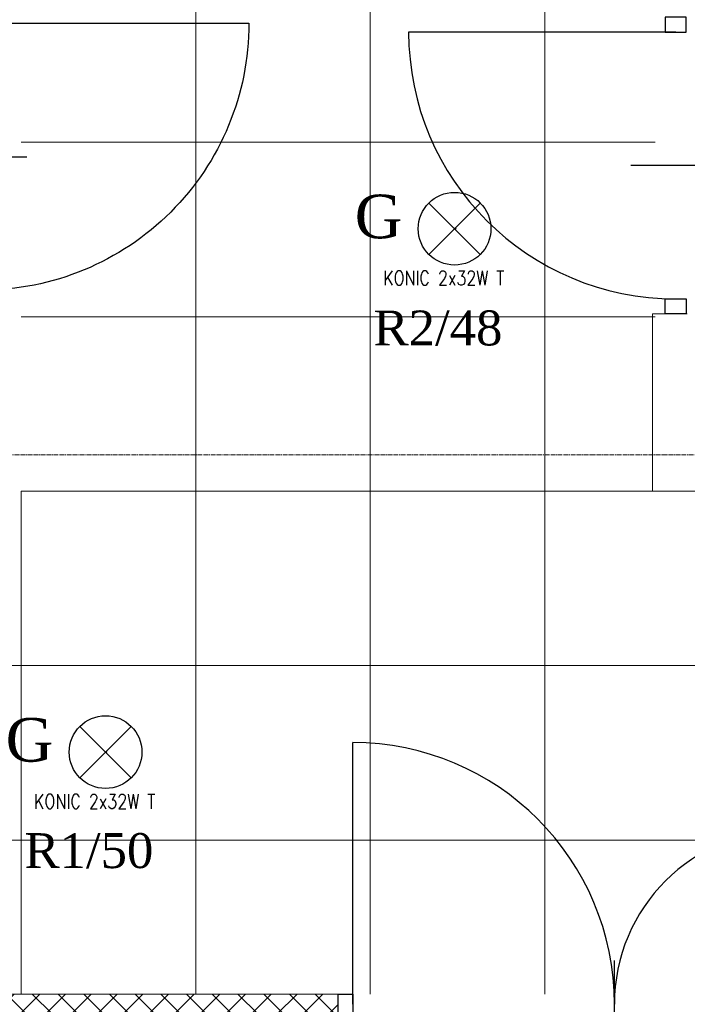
# Model space of a CAD drawing. Header units: centimetres. Extents: x 88729 to 133553, y -16225 to 14174.
# Tile 131 of 231: x 91801 to 92031, y -7050 to -6711. Entities that reach past the tile are written whole.
import ezdxf
from ezdxf.enums import TextEntityAlignment as Align

# ---------------------------------------------------------------- set-up
doc = ezdxf.new("R2010")
doc.units = ezdxf.units.CM
doc.linetypes.add('CENTER2', pattern=[1.125, 0.75, -0.125, 0.125, -0.125])
for name, color, linetype in [('A-OS', 252, 'CENTER2'), ('A-SCIANY', 252, 'Continuous'), ('A-SUFITY', 252, 'Continuous'), ('E_Istn', 170, 'Continuous'), ('E_opisy siły', 5, 'Continuous'), ('E_PODKLAD', 7, 'Continuous'), ('E_siła', 5, 'Continuous'), ('klinkier', 252, 'Continuous'), ('koncepcja', 252, 'Continuous'), ('R-MET-IWE', 252, 'Continuous'), ('RLX_L_9242650+6100', 3, 'Continuous'), ('S-DRZ-', 252, 'Continuous'), ('S-DRZ-O', 252, 'Continuous'), ('S-DRZ-SKRZYD', 252, 'Continuous'), ('S-DRZ-WEGAR', 252, 'Continuous')]:
    doc.layers.add(name, color=color, linetype=linetype)
doc.layers.add('A-SLUSARKA', color=252, linetype='Continuous', lineweight=13)
doc.layers.add('rz_zelbet', color=252, linetype='Continuous', lineweight=20)
doc.styles.add('MM_050', font='romans.shx', dxfattribs={"width": 0.8, "height": 16})
doc.styles.add('old', font='BOOKOS.TTF')
doc.styles.get("Standard").update_dxf_attribs({"font": 'txt.shx'})

# ---------------------------------------------------------------- blocks, each defined once
blk = doc.blocks.new('E_opis siły')
at = {"layer": 'E_siła', "linetype": 'Continuous', "ltscale": 0.5, "style": 'old', "flags": 4}
blk.add_attdef('OBWÓD', (0, 0), '', height=12, dxfattribs=at)
blk = doc.blocks.new('D90-L-DL')
at = {"layer": 'S-DRZ-'}
blk.add_arc((-45, 0), 90, 270, 0, dxfattribs=at)
at = {"layer": 'S-DRZ-O'}
blk.add_line((0, 15.12), (0, -15.12), dxfattribs=at)
at = {"layer": 'S-DRZ-SKRZYD'}
blk.add_line((-45, 0), (-45, -90), dxfattribs=at)
at = {"layer": 'S-DRZ-WEGAR'}
for points in [[(-50, -3.5), (-45, -3.5), (-45, 3.5), (-50, 3.5)], [(45, 3.5), (50, 3.5), (50, -3.5), (45, -3.5)]]:
    blk.add_lwpolyline(points, close=True, dxfattribs=at)
blk = doc.blocks.new('A$C07123322')
at = {"layer": 'A-SLUSARKA', "xscale": 1.020000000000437, "yscale": 1.020000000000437, "zscale": 1.020000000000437, "rotation": 270}
blk.add_blockref('D90-L-DL', (40.58, -45.9), dxfattribs=at)
blk = doc.blocks.new('A$C788011A3')
at = {"layer": 'S-DRZ-'}
for centre, radius, start, end in [((5, 15.12), 90, 360, 90), ((155, 15.12), 60.07, 90, 180)]:
    blk.add_arc(centre, radius, start, end, dxfattribs=at)
at = {"layer": 'S-DRZ-O'}
blk.add_line((94.93, 0), (94.93, 30.24), dxfattribs=at)
at = {"layer": 'S-DRZ-SKRZYD'}
for p, q in [((5, 15.12), (5, 105.12)), ((155, 15.12), (155, 75.19))]:
    blk.add_line(p, q, dxfattribs=at)
at = {"layer": 'S-DRZ-WEGAR'}
for points in [[(0, 18.62), (5, 18.62), (5, 11.62), (0, 11.62)], [(155, 18.62), (160, 18.62), (160, 11.62), (155, 11.62)]]:
    blk.add_lwpolyline(points, close=True, dxfattribs=at)
blk = doc.blocks.new('A$Ce817dbbb')
at = {"layer": 'klinkier', "lineweight": 9, "ltscale": 0.1}
h = blk.add_hatch(dxfattribs=at)
h.set_pattern_fill('ANSI37', color=252, scale=50, style=0)
h.set_pattern_definition([(45, (-34168.379, 15027.049), (-4.4194174, 4.4194174), []), (135, (-34168.379, 15027.049), (-4.4194174, -4.4194174), [])])
h.paths.add_polyline_path([(-153.4, -17512.02), (-153.4, -17519.02), (386.6, -17519.02), (386.6, -17512.02)])
h.paths.add_polyline_path([(386.6, -17512.02), (386.6, -17519.02), (509.1, -17519.02), (509.1, -17512.02)])
at = {"layer": 'A-OS', "color": 252, "lineweight": 9, "ltscale": 2}
blk.add_line((-2608.23, -17326.52), (3323.95, -17326.52), dxfattribs=at)
at = {"layer": 'A-SCIANY', "color": 252, "lineweight": 9, "ltscale": 3}
for p, q in [((617.1, -17278.02), (629.1, -17278.02)), ((617.1, -17278.02), (617.1, -17339.02)), ((-165.9, -17512.02), (509.1, -17512.02))]:
    blk.add_line(p, q, dxfattribs=at)
blk.add_lwpolyline([(1029.1, -17339.02), (617.1, -17339.02), (617.1, -17339.02)], dxfattribs=at)
at = {"layer": 'A-SUFITY', "lineweight": 0, "ltscale": 0.1}
for p, q in [((460.1, -17006.02), (460.1, -17512.02)), ((520.1, -17006.02), (520.1, -17512.02)), ((580.1, -17006.02), (580.1, -17512.02)), ((618.1, -17219.02), (400.1, -17219.02)), ((618.1, -17279.02), (400.1, -17279.02)), ((620.1, -17339.02), (400.1, -17339.02)), ((400.1, -17339.02), (400.1, -17512.02)), ((1000.1, -17399.02), (-346.9, -17399.02)), ((1000.1, -17459.02), (-346.9, -17459.02))]:
    blk.add_line(p, q, dxfattribs=at)
at = {"layer": 'koncepcja', "color": 252, "lineweight": 9, "xscale": -1}
blk.add_blockref('A$C07123322', (427.18, -17178.12), dxfattribs=at)
at = {"layer": 'koncepcja', "color": 252, "lineweight": 9}
blk.add_blockref('A$C07123322', (584.53, -17181.12), dxfattribs=at)
at = {"layer": 'rz_zelbet', "color": 252, "lineweight": 9, "ltscale": 0.1}
blk.add_blockref('A$C788011A3', (509.1, -17530.64), dxfattribs=at)
at = {"layer": 'R-MET-IWE', "color": 252, "lineweight": 9, "width": 0.75}
for tag, rotation, p in [('0-', 90, (-1139.05, -4143.61)), ('0-', 90, (-1113.05, -4143.61)), ('0-', 90, (-1087.05, -4143.61)), ('2-', 90, (-796.05, -4143.61)), ('2-', 90, (-505.05, -4143.61)), ('0-', 90, (-480.05, -4143.61)), ('0-', 90, (-456.05, -4143.61)), ('2-', 90, (-166.05, -4143.61)), ('2-', 90, (-625.66, -4833.61)), ('2-', 90, (-599.66, -4833.61)), ('2-', 90, (-573.66, -4833.61)), ('0-', 180, (-2169.64, -4848.47)), ('0-', 180, (-2169.64, -4873.47)), ('0-', 180, (-2169.64, -4899.47)), ('-2', 90, (-1661.47, -4961.65)), ('-2', 90, (-1636.47, -4961.65)), ('0-', 270, (-1489.78, -4968.06)), ('0-', 270, (-1464.78, -4968.06)), ('0-', 270, (-1439.78, -4968.06)), ('0-', 270, (-1364.78, -4968.06)), ('0-', 270, (-1339.78, -4968.06)), ('0-', 270, (-1314.78, -4968.06)), ('0-', 270, (328.22, -4968.06)), ('0-', 270, (354.22, -4968.06)), ('0-', 270, (1256.22, -4968.06)), ('0-', 270, (1282.22, -4968.06)), ('0-', 90, (-513.05, -5496.61)), ('0-', 90, (-487.05, -5496.61)), ('K.S.-', 90, (-487.05, -5766.11)), ('0-', 90, (-513.05, -5766.11)), ('1-', 90, (-539.05, -6114.61)), ('0-', 90, (-513.05, -6114.61)), ('0-', 90, (-487.05, -6114.61)), ('0-', 90, (301.95, -6545.61)), ('0-', 90, (327.95, -6545.61)), ('0-', 90, (353.95, -6545.61)), ('0-', 90, (416.11, -6545.61)), ('0-', 90, (1255.95, -6545.61)), ('0-', 90, (1281.95, -6545.61)), ('1-', 90, (2382.95, -6845.61)), ('1-', 90, (2408.95, -6845.61)), ('1-', 90, (2434.95, -6845.61)), ('1-', 90, (2827.95, -6845.61)), ('1-', 90, (2853.95, -6845.61)), ('1-', 90, (2879.95, -6845.61)), ('<-2', 90, (-910.64, -10482.41)), ('2->', 90, (-718.15, -10854.38)), ('2->', 90, (-692.15, -10854.38)), ('2->', 90, (-744.15, -10870.8)), ('-0', 90, (-186.09, -12450.12)), ('1-', 90, (2264.47, -12866.38)), ('1-', 90, (2290.47, -12866.38)), ('1-', 90, (2316.47, -12866.38)), ('1-', 90, (2709.47, -12866.38)), ('1-', 90, (2735.47, -12866.38)), ('1-', 90, (2761.47, -12866.38)), ('<-KL', 90, (-700.01, -16780.91)), ('-0', 90, (-179.94, -18957.53)), ('0->', 90, (-1257.53, -23179.05)), ('0->', 90, (-1231.53, -23179.05)), ('0->', 90, (-1205.53, -23179.05)), ('0->', 90, (-600.53, -23179.05)), ('0->', 90, (-574.53, -23179.05)), ('0->', 90, (-1692.53, -24074.05)), ('0->', 90, (-1666.53, -24074.05)), ('0->', 90, (-1640.53, -24074.05)), ('0->', 90, (-1486.53, -24074.05)), ('0->', 90, (-1460.53, -24074.05)), ('0->', 90, (-1434.53, -24074.05)), ('<-0', 90, (-499.82, -24383.56)), ('<-0', 90, (-298.11, -24383.56)), ('<-0', 180, (-587.12, -25088.86)), ('<-0', 270, (-496.63, -25202.68)), ('<-0', 180, (-1353.25, -25419.36)), ('<-0', 180, (-1187.25, -25444.1)), ('<-0', 90, (-179.61, -25454.22)), ('<-0', 90, (-69.59, -26375.36)), ('<-0', 90, (-43.59, -26375.36))]:
    blk.add_attdef(tag, text='', height=17, rotation=rotation, dxfattribs=at).set_placement(p, align=Align.MIDDLE)
for tag, p in [('2-', (1424.81, -4179.2)), ('2-', (1424.81, -4205.2)), ('K.S.-', (-76.89, -4264.2)), ('KL-', (-613.13, -4292.18)), ('1-', (-613.13, -4312.18)), ('1-', (-613.13, -4332.18)), ('K.S.-', (1414.13, -4333.66)), ('0-', (-70.19, -4341.2)), ('0-', (469.81, -4341.2)), ('1-', (-613.13, -4352.18)), ('0-', (1424.81, -4361.2)), ('0-', (-70.19, -4367.2)), ('1-', (469.81, -4367.2)), ('0-', (1099.81, -4368.2)), ('2-', (1424.81, -4387.2)), ('1-', (-70.19, -4393.2)), ('1-', (469.81, -4393.2)), ('1-', (1099.81, -4394.2)), ('2-', (1424.81, -4413.2)), ('2-', (-70.19, -4419.2)), ('2-', (1099.81, -4420.2)), ('K.S.-', (-76.89, -4445.2)), ('2-', (469.81, -4444.2)), ('2-', (1099.81, -4446.2)), ('2-', (469.81, -4470.2)), ('2-', (-825.19, -4496.2)), ('2-', (-825.19, -4522.2)), ('2-', (-70.19, -4574.2)), ('2-', (-70.19, -4600.2)), ('K.S.-', (1089.13, -4600.66)), ('2-', (1099.81, -4653.2)), ('2-', (-70.19, -4669.2)), ('2-', (1099.81, -4679.2)), ('-1', (1806.78, -4690.78)), ('1-', (-70.19, -4695.2)), ('2-', (1099.81, -4705.2)), ('-1', (1806.78, -4716.3)), ('K.S.-', (-73.2, -4721.2)), ('-1', (1806.78, -4743.07)), ('FR-', (-70.19, -4747.2)), ('0-', (-1066.19, -6382.7)), ('0-', (-1066.19, -6408.7)), ('2-', (1729.81, -6586.2)), ('2-', (1729.81, -6612.2)), ('2-', (1729.81, -6638.2)), ('2-', (1729.81, -6664.2)), ('K.S.-', (469.81, -6788.2)), ('1-', (-962.19, -6915.2)), ('1-', (-460.19, -6923.2)), ('1-', (469.81, -6923.2)), ('2-', (1729.81, -6923.2)), ('1-', (-460.19, -6949.2)), ('1-', (469.81, -6949.2)), ('2-', (1729.81, -6949.2)), ('K.S.-', (2901.81, -6960.2)), ('2-', (1729.81, -6975.2)), ('2-', (1729.81, -7001.2)), ('2-', (-460.19, -7026.2)), ('0-', (469.81, -7026.2)), ('2-', (-460.19, -7052.2)), ('0-', (469.81, -7052.2)), ('2-', (-460.19, -7078.2)), ('2-', (469.81, -7078.2)), ('1-', (2901.81, -7088.2)), ('2-', (469.81, -7104.2)), ('1-', (2901.81, -7114.2)), ('0-', (1729.81, -7131.2)), ('2-', (-460.19, -7141.2)), ('0-', (1729.81, -7157.2)), ('2-', (-460.19, -7167.2)), ('2-', (469.81, -7181.2)), ('2-', (1729.81, -7183.2)), ('0-', (-460.19, -7193.2)), ('2-', (469.81, -7207.2)), ('2-', (1729.81, -7209.2)), ('K.S.-', (-470.87, -7217.66)), ('2-', (469.81, -7233.2)), ('2-', (1729.81, -7235.2)), ('1-', (-460.19, -7245.2)), ('2-', (469.81, -7259.2)), ('2-', (1729.81, -7261.2)), ('2-', (1729.81, -7287.2)), ('2-', (-460.19, -7297.2)), ('2->', (-943.67, -10542.97)), ('-1', (1688.29, -10711.55)), ('-1', (1688.29, -10737.55)), ('-1', (1688.29, -10763.55)), ('<-2', (1685.55, -12605.39)), ('2->', (1611.33, -12636.47)), ('2->', (1611.33, -12658.97)), ('2->', (1590.77, -12684.97)), ('K.S.-', (2783.33, -12980.97)), ('2->', (-578.67, -13046.97)), ('2->', (-578.67, -13072.97)), ('<-2', (-476.88, -13105.94)), ('1-', (2783.33, -13108.97)), ('1-', (2783.33, -13134.97)), ('<-1', (-610.79, -16857.83)), ('<-1', (-610.79, -16877.83)), ('<-1', (1688.29, -17218.96)), ('<-1', (1688.29, -17244.96)), ('<-1', (1688.29, -17270.96)), ('<-1', (-478.91, -18553.43)), ('<-0', (-2287.98, -23879.57)), ('<-0', (-2287.98, -23905.57)), ('<-0', (-2287.98, -23931.57)), ('<-0', (-343.08, -24738.18)), ('<-0', (-478.91, -25059.68))]:
    blk.add_attdef(tag, text='', height=17, dxfattribs=at).set_placement(p, align=Align.MIDDLE)

msp = doc.modelspace()

# ---------------------------------------------------------------- linework, layer by layer
at = {"layer": 'E_Istn', "ltscale": 0.1}
for p, q in [((91942.14, -6792.21, 350), (91959.81, -6774.54, 350)), ((91942.14, -6774.54, 350), (91959.81, -6792.21, 350)), ((91950.73, -6783.37, 350), (91950.98, -6783.37, 350)), ((91950.98, -6783.62, 350), (91950.98, -6783.12, 350)), ((91950.98, -6783.37, 350), (91951.23, -6783.37, 350)), ((91822.14, -6972.21, 350), (91839.81, -6954.54, 350)), ((91822.14, -6954.54, 350), (91839.81, -6972.21, 350)), ((91830.73, -6963.37, 350), (91830.98, -6963.37, 350)), ((91830.98, -6963.62, 350), (91830.98, -6963.12, 350)), ((91830.98, -6963.37, 350), (91831.23, -6963.37, 350))]:
    msp.add_line(p, q, dxfattribs=at)
for centre in [(91950.98, -6783.37, 350), (91830.98, -6963.37, 350)]:
    msp.add_circle(centre, 12.5, dxfattribs=at)

# ---------------------------------------------------------------- block references
at = {"layer": 'E_opisy siły', "linetype": 'Continuous'}
ref = msp.add_blockref('E_opis siły', (91983.53, -6823.51, -350), dxfattribs=dict(at, xscale=-1))
ref.add_attrib('OBWÓD', 'R2/48', (91923.11, -6823.51, -350), dxfattribs={"color": 3, "linetype": 'Continuous', "ltscale": 0.5, "height": 12, "style": 'old'})
ref = msp.add_blockref('E_opis siły', (91863.53, -7003.26, -350), dxfattribs=dict(at, xscale=-1))
ref.add_attrib('OBWÓD', 'R1/50', (91803.11, -7003.26, -350), dxfattribs={"color": 3, "linetype": 'Continuous', "ltscale": 0.5, "height": 12, "style": 'old'})
at = {"layer": 'E_PODKLAD'}
msp.add_blockref('A$Ce817dbbb', (91401.87, 10465.39), dxfattribs=at)

# ---------------------------------------------------------------- texts
at = {"layer": 'E_Istn', "style": 'old'}
for p in [(91916.65, -6786.65, 350), (91796.65, -6966.65, 350)]:
    msp.add_text('G', height=15, dxfattribs=at).set_placement(p)
at = {"layer": 'E_Istn', "ltscale": 0.1, "char_height": 5, "width": 52.2979, "attachment_point": 1, "style": 'MM_050'}
for insert in [(91926.39, -6797.84, 350), (91806.39, -6977.84, 350)]:
    msp.add_mtext('KONIC 2x32W T', dxfattribs=dict(at, insert=insert))
at = {"layer": 'RLX_L_9242650+6100', "ltscale": 0.1, "flags": 9}
for p in [(91950.98, -6783.37, 350), (91830.98, -6963.37, 350)]:
    msp.add_attdef('RLXLUM', p, '', height=0.1, dxfattribs=at)

doc.saveas('drawing.dxf')
